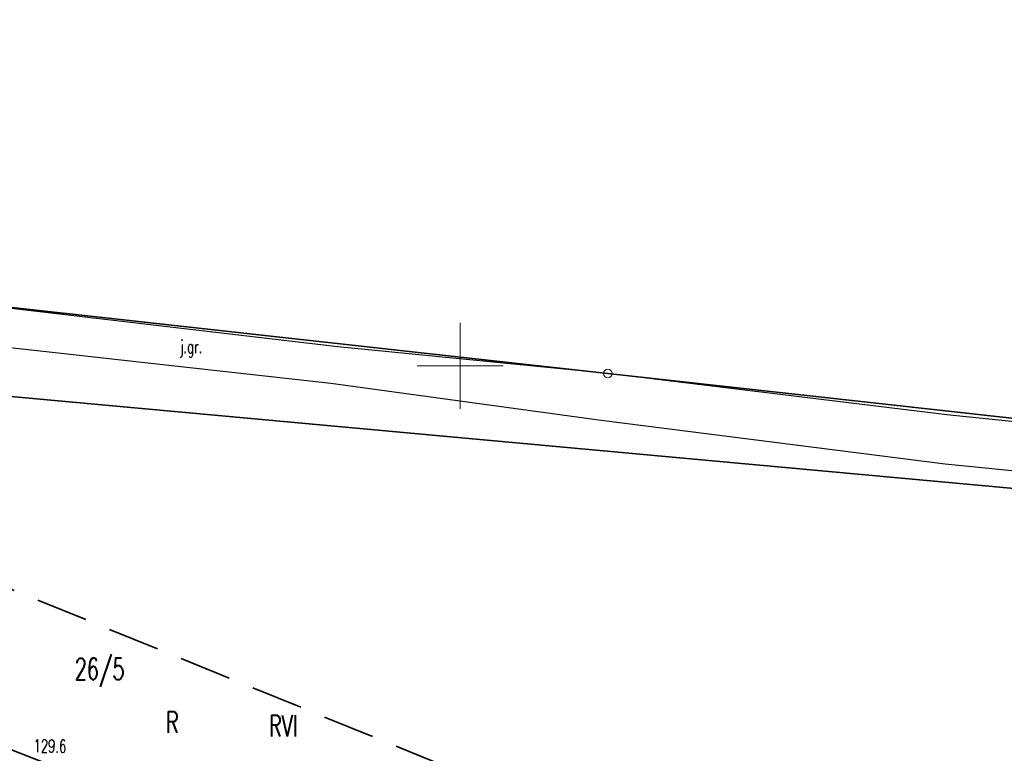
# Model space of a CAD drawing. Header units: metres. Extents: x 0 to 6497944, y 0 to 5963356.
# Tile 77 of 197: x 6496874 to 6496932, y 5963177 to 5963220. Entities that reach past the tile are written whole.
import ezdxf
from ezdxf import colors
from ezdxf.entities.mleader import LeaderData, LeaderLine
from ezdxf.math import Vec2, Vec3

# ---------------------------------------------------------------- set-up
doc = ezdxf.new("R2010")
doc.units = ezdxf.units.M
doc.header["$MEASUREMENT"] = 0
doc.linetypes.add('L_0_04', pattern=[1.5, 1, -0.5])
doc.layers.get('0').update_dxf_attribs({"color": 8, "linetype": 'CONTINUOUS', "lineweight": 13})
for name, color, linetype, lineweight in [('209_OPIS_KONTURU_KLASYFIKACYJNEGO', 8, 'CONTINUOUS', 13), ('210_OZNACZENIE_UzYTKU', 8, 'CONTINUOUS', 13), ('211_NR_DZIAlKI', 7, 'CONTINUOUS', 25), ('217_GRANICA_KONTURU_KLASYFIKCYJNEGO', 8, 'CONTINUOUS', 13), ('218_GRANICA_UzYTKU', 8, 'CONTINUOUS', 13), ('219_LINIA_GRANICY', 3, 'CONTINUOUS', 35), ('E_proj_opisy_ośw.', 7, 'CONTINUOUS', 13), ('JEZDNIA__POWIERZCHNIA_', 8, 'CONTINUOUS', 25), ('JEZDNIA__POWIERZCHNIA__ATR17', 8, 'CONTINUOUS', 13), ('PUNKT_WYSOKOsCIOWY_NATURALNY_ATR2', 8, 'CONTINUOUS', 13), ('siatka', 8, 'CONTINUOUS', 13), ('ZAKRES', 190, 'L_0_04', 35)]:
    doc.layers.add(name, color=color, linetype=linetype, lineweight=lineweight)
doc.styles.add('Narrow', font='ARIALN.TTF', dxfattribs={"height": 2})
doc.styles.get("Standard").update_dxf_attribs({"font": 'simplex.shx'})

# ---------------------------------------------------------------- blocks, each defined once
blk = doc.blocks.new('GRT')
at = {"color": 0, "linetype": 'Continuous', "lineweight": 18}
blk.add_circle((0, 0), 0.5, dxfattribs=at)
blk = doc.blocks.new('_None')

msp = doc.modelspace()

# ---------------------------------------------------------------- linework, layer by layer
at = {"layer": '217_GRANICA_KONTURU_KLASYFIKCYJNEGO', "flags": 128}
for points in [[(6496952.08, 5963191.05), (6496797.59, 5963205.22)], [(6496866.42, 5963204.23), (6496908.59, 5963199.56)], [(6496908.59, 5963199.56), (6496945.74, 5963195.44)], [(6496845.62, 5963188.72), (6496940.59, 5963151.61)]]:
    msp.add_lwpolyline(points, dxfattribs=at)
at = {"layer": '218_GRANICA_UzYTKU', "flags": 128}
for points in [[(6496952.08, 5963191.05), (6496797.59, 5963205.22)], [(6496908.59, 5963199.56), (6496866.42, 5963204.23)], [(6496945.74, 5963195.44), (6496908.59, 5963199.56)], [(6496940.59, 5963151.61), (6496845.62, 5963188.72)]]:
    msp.add_lwpolyline(points, dxfattribs=at)
at = {"layer": '219_LINIA_GRANICY', "flags": 128}
for points in [[(6496952.08, 5963191.05), (6496797.59, 5963205.22)], [(6496866.42, 5963204.23), (6496908.59, 5963199.56)], [(6496908.59, 5963199.56), (6496945.74, 5963195.44)], [(6496940.59, 5963151.61), (6496845.62, 5963188.72)]]:
    msp.add_lwpolyline(points, dxfattribs=at)
at = {"layer": 'JEZDNIA__POWIERZCHNIA_', "flags": 128}
msp.add_lwpolyline([(6496766.89, 5963212.25), (6496774.8, 5963212.24), (6496791.5, 5963212.26), (6496821.27, 5963209.27), (6496843.63, 5963206.93), (6496866.47, 5963204.23), (6496892.9, 5963201.12), (6496908.62, 5963199.58), (6496928.31, 5963197.18), (6496944.47, 5963195.5), (6496944.3, 5963192.67), (6496928.2, 5963194.28), (6496908.21, 5963196.82), (6496892.48, 5963198.97), (6496866.5, 5963201.86), (6496843.37, 5963204.49), (6496820.98, 5963206.93), (6496791.53, 5963209.62), (6496782.68, 5963208.87), (6496776.57, 5963208.37)], dxfattribs=at)
at = {"layer": 'siatka', "flags": 128}
for points in [[(6496900, 5963197.5), (6496900, 5963202.5)], [(6496897.5, 5963200), (6496902.5, 5963200)]]:
    msp.add_lwpolyline(points, dxfattribs=at)
at = {"layer": 'ZAKRES', "ltscale": 3, "flags": 128}
msp.add_lwpolyline([(6497692.5, 5963219.5), (6497716, 5963186.5), (6497672.2, 5963172.1), (6497502, 5963111.8), (6497349, 5963052), (6497312.6, 5963038.4), (6497228.6, 5963030.4), (6497133.5, 5963045.2), (6496948.4, 5963119.5), (6496936.6, 5963083.2), (6496927.9, 5963075.7), (6496873, 5963095.9), (6496849.7, 5963104.2), (6496824.8, 5963105.1), (6496784.8, 5963107.4), (6496786.6, 5963174.3), (6496788.5, 5963184), (6496695.2, 5963217.9), (6496711.8, 5963253.1), (6496961, 5963151.5), (6497143.1, 5963082.8), (6497228.1, 5963066.8), (6497302.3, 5963072), (6497492.1, 5963142.6)], close=True, dxfattribs=at)

# ---------------------------------------------------------------- block references
at = {"xscale": 0.5, "yscale": 0.5, "zscale": 0.5}
msp.add_blockref('GRT', (6496908.59, 5963199.56), dxfattribs=at)

# ---------------------------------------------------------------- texts
at = {"layer": '209_OPIS_KONTURU_KLASYFIKACYJNEGO', "width": 0.66}
msp.add_text('RVI', height=1.25, dxfattribs=at).set_placement((6496888.89, 5963178.44))
msp.add_text('RVI', height=1.25, dxfattribs=at).set_placement((6496888.89, 5963178.44))
at = {"layer": '210_OZNACZENIE_UzYTKU', "width": 0.66}
msp.add_text('R', height=1.25, dxfattribs=at).set_placement((6496882.9, 5963178.65))
at = {"layer": '211_NR_DZIAlKI', "width": 0.66}
msp.add_text('26/5', height=1.25, dxfattribs=at).set_placement((6496877.6, 5963181.75))
at = {"layer": 'JEZDNIA__POWIERZCHNIA__ATR17', "width": 0.66}
msp.add_text('j.gr.', height=0.75, dxfattribs=at).set_placement((6496883.71, 5963200.74))
at = {"layer": 'PUNKT_WYSOKOsCIOWY_NATURALNY_ATR2', "width": 0.66}
msp.add_text('129.6', height=0.75, rotation=359.2, dxfattribs=at).set_placement((6496875.2, 5963177.53))

# ---------------------------------------------------------------- next in the draw order: leaders
at = {"layer": 'E_proj_opisy_ośw.', "color": 10}
ml = msp.add_multileader_mtext('Standard', dxfattribs=at)
ml.set_content('\\A1;LT 109', color=10, style='Narrow')
ml.set_leader_properties(color=256)
ml.set_arrow_properties(name='NONE')
ml.build(insert=Vec2(0, 0))
ml.multileader.update_dxf_attribs({"leader_type": 0, "has_dogleg": 0, "has_text_frame": 1, "text_left_attachment_type": 3, "dogleg_length": 0.36, "arrow_head_size": 0, "scale": 0.7})
ctx = ml.context
ctx.base_point, ctx.scale, ctx.char_height, ctx.arrow_head_size, ctx.landing_gap_size, ctx.plane_origin = Vec3(6497636.957, 5963185.464), 0.7, 1.2, 0, 0.42, Vec3(6498487.931, 5963080.837)
ctx.left_attachment = 3
notes = []
notes.append((ctx, [(0, (0, 0, 0), (0, 0), (1, 0), 1, [])]))
ctx.mtext.insert, ctx.mtext.line_spacing_factor, ctx.mtext.flow_direction = Vec3(6497637.377, 5963186.079), 0.266667, 5
ctx.mtext.has_bg_fill, ctx.mtext.bg_color, ctx.mtext.bg_scale_factor, ctx.mtext.bg_transparency, ctx.mtext.use_window_bg_color = 1, -1073741824, 1.5, 0, 1
for ctx, leaders in notes:
    for number, flags, end, landing, length, lines in leaders:
        leader = LeaderData()
        leader.index, (leader.has_last_leader_line, leader.has_dogleg_vector, leader.attachment_direction) = number, flags
        leader.last_leader_point, leader.dogleg_vector, leader.dogleg_length = Vec3(end), Vec3(landing), length
        for number, points, colour, breaks in lines:
            line = LeaderLine()
            line.index, line.vertices, line.color, line.breaks = number, Vec3.list(points), colors.encode_raw_color(colour), breaks
            leader.lines.append(line)
        ctx.leaders.append(leader)

# ---------------------------------------------------------------- next in the draw order: leaders
ml = msp.add_multileader_mtext('Standard', dxfattribs=at)
ml.set_content('\\A1;LT 110', color=10, style='Narrow')
ml.set_leader_properties(color=256)
ml.set_arrow_properties(name='NONE')
ml.build(insert=Vec2(0, 0))
ml.multileader.update_dxf_attribs({"leader_type": 0, "has_dogleg": 0, "has_text_frame": 1, "text_left_attachment_type": 3, "dogleg_length": 0.36, "arrow_head_size": 0, "scale": 0.7})
ctx = ml.context
ctx.base_point, ctx.scale, ctx.char_height, ctx.arrow_head_size, ctx.landing_gap_size, ctx.plane_origin = Vec3(6497684.163, 5963202.624), 0.7, 1.2, 0, 0.42, Vec3(6498534.844, 5963098.192)
ctx.left_attachment = 3
notes = []
notes.append((ctx, [(0, (0, 0, 0), (0, 0), (1, 0), 1, [])]))
ctx.mtext.insert, ctx.mtext.line_spacing_factor, ctx.mtext.flow_direction = Vec3(6497684.583, 5963203.239), 0.266667, 5
ctx.mtext.has_bg_fill, ctx.mtext.bg_color, ctx.mtext.bg_scale_factor, ctx.mtext.bg_transparency, ctx.mtext.use_window_bg_color = 1, -1073741824, 1.5, 0, 1
for ctx, leaders in notes:
    for number, flags, end, landing, length, lines in leaders:
        leader = LeaderData()
        leader.index, (leader.has_last_leader_line, leader.has_dogleg_vector, leader.attachment_direction) = number, flags
        leader.last_leader_point, leader.dogleg_vector, leader.dogleg_length = Vec3(end), Vec3(landing), length
        for number, points, colour, breaks in lines:
            line = LeaderLine()
            line.index, line.vertices, line.color, line.breaks = number, Vec3.list(points), colors.encode_raw_color(colour), breaks
            leader.lines.append(line)
        ctx.leaders.append(leader)

doc.saveas('drawing.dxf')
